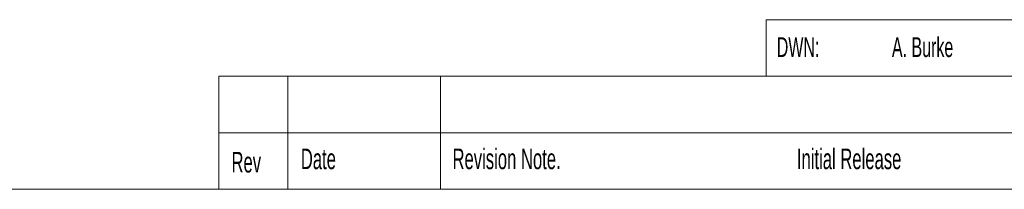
# Model space of a CAD drawing. Header units: millimetres. Extents: x 0 to 420, y 0 to 297.
# Tile 13 of 57: x 139 to 279, y 7 to 31. Entities that reach past the tile are written whole.
import ezdxf

# ---------------------------------------------------------------- set-up
doc = ezdxf.new("R2010")
doc.units = ezdxf.units.MM
doc.styles.add('SLDTEXTSTYLE0', font='TXT', dxfattribs={"width": 0.605})

msp = doc.modelspace()

# ---------------------------------------------------------------- linework, layer by layer
at = {"color": 7, "linetype": 'Continuous', "lineweight": 18}
for p, q in [((245, 31), (245, 23)), ((245, 31), (305, 31)), ((167.56, 23), (167.56, 7)), ((167.56, 23), (245, 23)), ((177.28, 23), (177.28, 7)), ((198.93, 23), (198.93, 7)), ((245, 23), (413, 23)), ((167.56, 15), (245, 15)), ((245, 15), (365, 15)), ((7, 7), (413, 7))]:
    msp.add_line(p, q, dxfattribs=at)

# ---------------------------------------------------------------- texts
at = {"color": 7, "linetype": 'Continuous', "lineweight": 0, "attachment_point": 1, "style": 'SLDTEXTSTYLE0'}
for s, insert, char_height in [('DWN:', (246.5, 28.52), 2.8), ('A. Burke', (262.8, 28.52), 2.8), ('Date', (179.14, 12.76), 2.91), ('Revision Note.', (200.61, 12.76), 2.9104), ('Initial Release', (249.35, 12.76), 2.9104), ('Rev', (169.33, 12.29), 2.91)]:
    msp.add_mtext(s, dxfattribs=dict(at, insert=insert, char_height=char_height))

doc.saveas('drawing.dxf')
